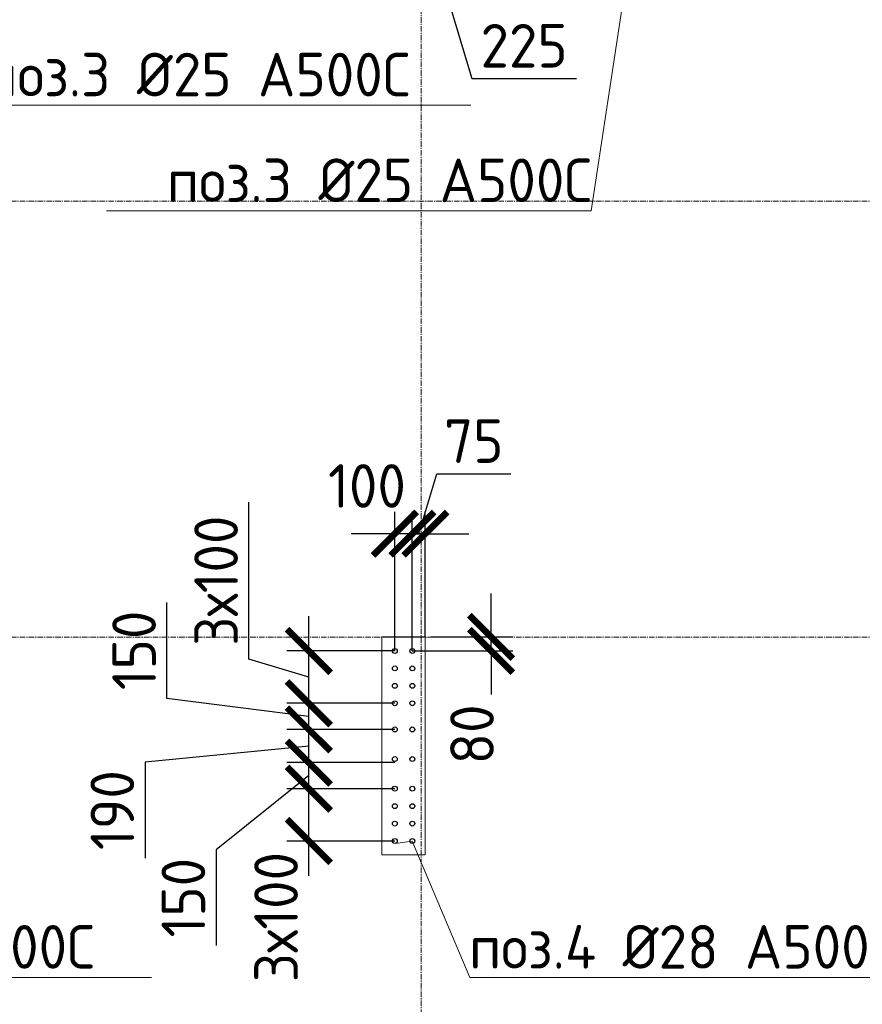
# Model space of a CAD drawing. Header units: millimetres. Extents: x -56135 to 1694203, y -446411 to -23139.
# Tile 229 of 256: x 975258 to 980088, y -123905 to -118259. Entities that reach past the tile are written whole.
import ezdxf
from ezdxf import colors
from ezdxf.entities.mleader import LeaderData, LeaderLine
from ezdxf.math import Vec2, Vec3

# ---------------------------------------------------------------- set-up
doc = ezdxf.new("R2010")
doc.units = ezdxf.units.MM
for name, pattern in [('01 Штриховая _4 мм_', [6, 3.5, -2.5]), ('______5', [1100, 800, -100, 100, -100]), ('HIDDEN2', [4.7625, 3.175, -1.5875]), ('осевая', [50.8, 31.75, -6.35, 6.35, -6.35])]:
    doc.linetypes.add(name, pattern=pattern)
for name, color, linetype, lineweight in [('1 Стены', 3, 'Continuous', 30), ('Оси', 40, '______5', 18), ('подоснова', 151, 'Continuous', 5), ('РАЗМЕРЫ', 1, 'Continuous', 9), ('СТЕНЫ', 3, 'Continuous', 30)]:
    doc.layers.add(name, color=color, linetype=linetype, lineweight=lineweight)
doc.styles.add('GOST-2.304_Type-B', font='GOST_Common.ttf')
doc.dimstyles.new('СПДС', dxfattribs={"dimscale": 100, "dimtxt": 2.5, "dimasz": 2.5, "dimexe": 1.25, "dimexo": 0, "dimtad": 1, "dimdec": 0, "dimtxsty": 'GOST-2.304_Type-B', "dimblk": 'ARCHTICK', "dimcen": 2.5, "dimdle": 2, "dimadec": 0, "dimazin": 2, "dimtfac": 0.75, "dimtdec": 0, "dimtmove": 1, "dimatfit": 3, "dimfxl": 1, "dimtolj": 1, "dimarcsym": 1})

# ---------------------------------------------------------------- blocks, each defined once
blk = doc.blocks.new('оси 2.2-2.3')
at = {"layer": 'Оси', "color": 16, "linetype": 'осевая', "lineweight": 0, "transparency": 33554687}
for p, q in [((491254.9, -104267.9), (491254.9, -134893.5)), ((468076.3, -119495.4), (524372.9, -119495.4)), ((468076.3, -121995.4), (524372.9, -121995.4))]:
    blk.add_line(p, q, dxfattribs=at)
blk = doc.blocks.new('стены тп')
at = {"layer": '1 Стены', "color": 252, "linetype": 'HIDDEN2', "lineweight": 0, "true_color": 0x939598}
for p, q in [((879270.6, -203025.6), (879165.4, -203025.6)), ((879165.4, -203025.6), (879165.4, -204275.6)), ((879390.6, -203025.6), (879270.6, -203025.6)), ((879270.6, -203025.6), (879270.6, -203025.6)), ((879415.4, -203025.6), (879390.6, -203025.6)), ((879415.4, -203145.6), (879415.4, -203025.6)), ((879415.4, -204275.6), (879415.4, -203145.6)), ((879165.4, -204275.6), (879390.6, -204275.6)), ((879390.6, -204275.6), (879415.4, -204275.6))]:
    blk.add_line(p, q, dxfattribs=at)
blk = doc.blocks.new('_None')
blk = doc.blocks.new('_ArchTick')
at = {"color": 0, "linetype": 'ByBlock', "const_width": 0.15}
blk.add_lwpolyline([(-0.5, -0.5), (0.5, 0.5)], dxfattribs=at)
blk = doc.blocks.new('*D477')
at = {"layer": 'DEFPOINTS', "color": 0, "transparency": 16777216}
for p in [(977558.2, -117151.2), (977783.3, -117151.2, -360), (977558.2, -118002.4)]:
    blk.add_point(p, dxfattribs=at)
at = {"layer": 'РАЗМЕРЫ', "color": 0, "lineweight": -2, "transparency": 16777216}
for p, q in [((977558.2, -117151.2), (977558.2, -118127.4)), ((977783.3, -117151.2), (977783.3, -118127.4)), ((977983.3, -118002.4), (977358.2, -118002.4)), ((977670.7, -118002.4), (977848.9, -118596.2)), ((977848.9, -118596.2), (978448.9, -118596.2))]:
    blk.add_line(p, q, dxfattribs=at)
at = {"layer": 'РАЗМЕРЫ', "color": 0, "lineweight": -2, "transparency": 16777216, "xscale": 250, "yscale": 250, "zscale": 250, "rotation": 180}
blk.add_blockref('_ArchTick', (977558.2, -118002.4), dxfattribs=at)
at = {"layer": 'РАЗМЕРЫ', "color": 0, "lineweight": -2, "transparency": 16777216, "xscale": 250, "yscale": 250, "zscale": 250}
blk.add_blockref('_ArchTick', (977783.3, -118002.4), dxfattribs=at)
at = {"layer": 'РАЗМЕРЫ', "color": 0, "transparency": 16777216, "insert": (978148.9, -118408.7), "char_height": 250, "attachment_point": 5, "style": 'GOST-2.304_Type-B'}
blk.add_mtext('\\A1;225', dxfattribs=at)
blk = doc.blocks.new('*D315')
at = {"layer": 'DEFPOINTS', "color": 0, "transparency": 16777216}
for p in [(977508.5, -121206.9), (977583, -121799.2, 360), (977508.5, -121849.2)]:
    blk.add_point(p, dxfattribs=at)
at = {"layer": 'РАЗМЕРЫ', "color": 0, "lineweight": -2, "transparency": 16777216}
for p, q in [((977545.8, -121206.9), (977648.9, -120863.2)), ((977648.9, -120863.2), (978072.7, -120863.2)), ((977508.5, -121849.2), (977508.5, -121081.9)), ((977583, -121799.2), (977583, -121081.9)), ((977508.5, -121206.9), (977258.5, -121206.9)), ((977583, -121206.9), (977508.5, -121206.9)), ((977583, -121206.9), (977508.5, -121206.9)), ((977583, -121206.9), (977833, -121206.9))]:
    blk.add_line(p, q, dxfattribs=at)
at = {"layer": 'РАЗМЕРЫ', "color": 0, "lineweight": -2, "transparency": 16777216, "xscale": 250, "yscale": 250, "zscale": 250}
blk.add_blockref('_ArchTick', (977508.5, -121206.9), dxfattribs=at)
at = {"layer": 'РАЗМЕРЫ', "color": 0, "lineweight": -2, "transparency": 16777216, "xscale": 250, "yscale": 250, "zscale": 250, "rotation": 180}
blk.add_blockref('_ArchTick', (977583, -121206.9), dxfattribs=at)
at = {"layer": 'РАЗМЕРЫ', "color": 0, "transparency": 16777216, "insert": (977860.8, -120675.7), "char_height": 250, "attachment_point": 5, "style": 'GOST-2.304_Type-B'}
blk.add_mtext('\\A1;75', dxfattribs=at)
blk = doc.blocks.new('*D520')
at = {"layer": 'DEFPOINTS', "color": 0, "transparency": 16777216}
for p in [(977616.7, -121799.1), (977959.7, -121799.1), (977508.5, -121879.2)]:
    blk.add_point(p, dxfattribs=at)
at = {"layer": 'РАЗМЕРЫ', "color": 0, "lineweight": -2, "transparency": 16777216}
for p, q in [((977959.7, -121799.1), (977959.7, -121549.1)), ((977616.7, -121799.1), (978084.7, -121799.1)), ((977959.7, -121879.2), (977959.7, -121799.1)), ((977508.5, -121879.2), (978084.7, -121879.2)), ((977959.7, -121879.2), (977959.7, -122129.2))]:
    blk.add_line(p, q, dxfattribs=at)
at = {"layer": 'РАЗМЕРЫ', "color": 0, "lineweight": -2, "transparency": 16777216, "xscale": 250, "yscale": 250, "zscale": 250}
for p, rotation in [((977959.7, -121799.1), 270), ((977959.7, -121879.2), 90)]:
    blk.add_blockref('_ArchTick', p, dxfattribs=dict(at, rotation=rotation))
at = {"layer": 'РАЗМЕРЫ', "color": 0, "transparency": 16777216, "insert": (977850.8, -122357.7), "char_height": 250, "attachment_point": 5, "rotation": 90, "style": 'GOST-2.304_Type-B'}
blk.add_mtext('\\A1;80', dxfattribs=at)
blk = doc.blocks.new('*D316')
at = {"layer": 'DEFPOINTS', "color": 0, "transparency": 16777216}
for p in [(977408.2, -121206.9), (977408.2, -121879.2), (977508.5, -121879.2, -360)]:
    blk.add_point(p, dxfattribs=at)
at = {"layer": 'РАЗМЕРЫ', "color": 0, "lineweight": -2, "transparency": 16777216}
for p, q in [((977408.2, -121879.2), (977408.2, -121081.9)), ((977508.5, -121879.2), (977508.5, -121081.9)), ((977408.2, -121206.9), (977158.2, -121206.9)), ((977508.5, -121206.9), (977408.2, -121206.9)), ((977508.5, -121206.9), (977758.5, -121206.9))]:
    blk.add_line(p, q, dxfattribs=at)
at = {"layer": 'РАЗМЕРЫ', "color": 0, "lineweight": -2, "transparency": 16777216, "xscale": 250, "yscale": 250, "zscale": 250}
blk.add_blockref('_ArchTick', (977408.2, -121206.9), dxfattribs=at)
at = {"layer": 'РАЗМЕРЫ', "color": 0, "lineweight": -2, "transparency": 16777216, "xscale": 250, "yscale": 250, "zscale": 250, "rotation": 180}
blk.add_blockref('_ArchTick', (977508.5, -121206.9), dxfattribs=at)
at = {"layer": 'РАЗМЕРЫ', "color": 0, "transparency": 16777216, "insert": (977248.7, -120932.9), "char_height": 250, "attachment_point": 5, "style": 'GOST-2.304_Type-B'}
blk.add_mtext('\\A1;100', dxfattribs=at)
blk = doc.blocks.new('*D872')
at = {"layer": 'DEFPOINTS', "color": 0, "transparency": 16777216}
for p in [(976915.1, -122669.2), (977408.2, -122669.2, -360), (977408.2, -122969.2, -360)]:
    blk.add_point(p, dxfattribs=at)
at = {"layer": 'РАЗМЕРЫ', "color": 0, "lineweight": -2, "transparency": 16777216}
for p, q in [((976915.1, -123169.2), (976915.1, -122469.2)), ((977408.2, -122669.2), (976790.1, -122669.2)), ((977408.2, -122969.2), (976790.1, -122969.2))]:
    blk.add_line(p, q, dxfattribs=at)
at = {"layer": 'РАЗМЕРЫ', "color": 0, "lineweight": -2, "transparency": 16777216, "xscale": 250, "yscale": 250, "zscale": 250}
for p, rotation in [((976915.1, -122669.2), 90), ((976915.1, -122969.2), 270)]:
    blk.add_blockref('_ArchTick', p, dxfattribs=dict(at, rotation=rotation))
at = {"layer": 'РАЗМЕРЫ', "color": 0, "transparency": 16777216, "insert": (976727.6, -123405.2), "char_height": 250, "attachment_point": 5, "rotation": 90, "style": 'GOST-2.304_Type-B'}
blk.add_mtext('\\A1;3х100', dxfattribs=at)
blk = doc.blocks.new('*D873')
at = {"layer": 'DEFPOINTS', "color": 0, "transparency": 16777216}
for p in [(976915.1, -121879.2), (977408.2, -121879.2, -360), (977408.2, -122179.2, -360)]:
    blk.add_point(p, dxfattribs=at)
at = {"layer": 'РАЗМЕРЫ', "color": 0, "lineweight": -2, "transparency": 16777216}
for p, q in [((976571.4, -121926), (976571.4, -121026)), ((976915.1, -122379.2), (976915.1, -121679.2)), ((977408.2, -121879.2), (976790.1, -121879.2)), ((976915.1, -122029.2), (976571.4, -121926)), ((977408.2, -122179.2), (976790.1, -122179.2))]:
    blk.add_line(p, q, dxfattribs=at)
at = {"layer": 'РАЗМЕРЫ', "color": 0, "lineweight": -2, "transparency": 16777216, "xscale": 250, "yscale": 250, "zscale": 250}
for p, rotation in [((976915.1, -121879.2), 90), ((976915.1, -122179.2), 270)]:
    blk.add_blockref('_ArchTick', p, dxfattribs=dict(at, rotation=rotation))
at = {"layer": 'РАЗМЕРЫ', "color": 0, "transparency": 16777216, "insert": (976383.9, -121476), "char_height": 250, "attachment_point": 5, "rotation": 90, "style": 'GOST-2.304_Type-B'}
blk.add_mtext('\\A1;3х100', dxfattribs=at)
blk = doc.blocks.new('*D874')
at = {"layer": 'DEFPOINTS', "color": 0, "transparency": 16777216}
for p in [(976915.1, -122179.2), (977234.8, -122179.2), (977234.8, -122329.2)]:
    blk.add_point(p, dxfattribs=at)
at = {"layer": 'РАЗМЕРЫ', "color": 0, "lineweight": -2, "transparency": 16777216}
for p, q in [((976101.3, -122151), (976101.3, -121601)), ((976915.1, -122529.2), (976915.1, -121979.2)), ((976915.1, -122254.2), (976101.3, -122151)), ((977234.8, -122179.2), (976790.1, -122179.2)), ((977234.8, -122329.2), (976790.1, -122329.2))]:
    blk.add_line(p, q, dxfattribs=at)
at = {"layer": 'РАЗМЕРЫ', "color": 0, "lineweight": -2, "transparency": 16777216, "xscale": 250, "yscale": 250, "zscale": 250}
for p, rotation in [((976915.1, -122179.2), 90), ((976915.1, -122329.2), 270)]:
    blk.add_blockref('_ArchTick', p, dxfattribs=dict(at, rotation=rotation))
at = {"layer": 'РАЗМЕРЫ', "color": 0, "transparency": 16777216, "insert": (975913.8, -121876), "char_height": 250, "attachment_point": 5, "rotation": 90, "style": 'GOST-2.304_Type-B'}
blk.add_mtext('\\A1;150', dxfattribs=at)
blk = doc.blocks.new('*D875')
at = {"layer": 'DEFPOINTS', "color": 0, "transparency": 16777216}
for p in [(976915.1, -122519.4), (977408.1, -122519.4), (977408.2, -122669.2, -720)]:
    blk.add_point(p, dxfattribs=at)
at = {"layer": 'РАЗМЕРЫ', "color": 0, "lineweight": -2, "transparency": 16777216}
for p, q in [((976915.1, -122869.2), (976915.1, -122319.4)), ((977408.1, -122519.4), (976790.1, -122519.4)), ((976915.1, -122594.3), (976383.9, -123018.9)), ((977408.2, -122669.2), (976790.1, -122669.2)), ((976383.9, -123018.9), (976383.9, -123568.9))]:
    blk.add_line(p, q, dxfattribs=at)
at = {"layer": 'РАЗМЕРЫ', "color": 0, "lineweight": -2, "transparency": 16777216, "xscale": 250, "yscale": 250, "zscale": 250}
for p, rotation in [((976915.1, -122519.4), 90), ((976915.1, -122669.2), 270)]:
    blk.add_blockref('_ArchTick', p, dxfattribs=dict(at, rotation=rotation))
at = {"layer": 'РАЗМЕРЫ', "color": 0, "transparency": 16777216, "insert": (976196.4, -123293.9), "char_height": 250, "attachment_point": 5, "rotation": 90, "style": 'GOST-2.304_Type-B'}
blk.add_mtext('\\A1;150', dxfattribs=at)
blk = doc.blocks.new('*D876')
at = {"layer": 'DEFPOINTS', "color": 0, "transparency": 16777216}
for p in [(976915.1, -122329.2), (977408.2, -122329.2, -720), (977408.1, -122519.4)]:
    blk.add_point(p, dxfattribs=at)
at = {"layer": 'РАЗМЕРЫ', "color": 0, "lineweight": -2, "transparency": 16777216}
for p, q in [((976915.1, -122719.4), (976915.1, -122129.2)), ((977408.2, -122329.2), (976790.1, -122329.2)), ((976915.1, -122424.3), (975976.6, -122516.9)), ((975976.6, -122516.9), (975976.6, -123066.9)), ((977408.1, -122519.4), (976790.1, -122519.4))]:
    blk.add_line(p, q, dxfattribs=at)
at = {"layer": 'РАЗМЕРЫ', "color": 0, "lineweight": -2, "transparency": 16777216, "xscale": 250, "yscale": 250, "zscale": 250}
for p, rotation in [((976915.1, -122329.2), 90), ((976915.1, -122519.4), 270)]:
    blk.add_blockref('_ArchTick', p, dxfattribs=dict(at, rotation=rotation))
at = {"layer": 'РАЗМЕРЫ', "color": 0, "transparency": 16777216, "insert": (975789.1, -122791.9), "char_height": 250, "attachment_point": 5, "rotation": 90, "style": 'GOST-2.304_Type-B'}
blk.add_mtext('\\A1;190', dxfattribs=at)
blk = doc.blocks.new('стены  тп')
at = {"layer": 'СТЕНЫ', "color": 251, "linetype": '01 Штриховая _4 мм_', "lineweight": 0, "true_color": 0x636466}
for p, q in [((559392.3, -332125.7, 3100), (559287.1, -332125.7, 3100)), ((559287.1, -332125.7, 3100), (559287.1, -333375.7, 3100)), ((559512.3, -332125.7, 3100), (559392.3, -332125.7, 3100)), ((559392.3, -332125.7, 3100), (559392.3, -332125.7, 3100)), ((559537.1, -332125.7, 3100), (559512.3, -332125.7, 3100)), ((559537.1, -332245.7, 3100), (559537.1, -332125.7, 3100)), ((559537.1, -333375.7, 3100), (559537.1, -332245.7, 3100)), ((559287.1, -333375.7, 3100), (559512.3, -333375.7, 3100)), ((559512.3, -333375.7, 3100), (559537.1, -333375.7, 3100))]:
    blk.add_line(p, q, dxfattribs=at)

msp = doc.modelspace()

# ---------------------------------------------------------------- linework, layer by layer
at = {"layer": '1 Стены', "color": 252, "lineweight": 0, "true_color": 0x939598}
for p, q in [((977558.2, -121799.2, -720), (977358.2, -121799.2, -720)), ((977358.2, -121799.2, -360), (977558.2, -121799.2, -360)), ((977358.2, -121799.2, -360), (977558.2, -121799.2, -360)), ((977358.2, -121799.2, -360), (977558.2, -121799.2, -360)), ((977358.2, -123049.2, -720), (977558.2, -123049.2, -720)), ((977558.2, -123049.2, -360), (977358.2, -123049.2, -360)), ((977558.2, -123049.2, -360), (977358.2, -123049.2, -360)), ((977558.2, -123049.2, -360), (977358.2, -123049.2, -360)), ((977558.2, -123049.2, -360), (977358.2, -123049.2, -360))]:
    msp.add_line(p, q, dxfattribs=at)
at = {"layer": 'РАЗМЕРЫ', "color": 5, "linetype": 'Continuous', "lineweight": 30}
for centre in [(977408.2, -121879.2, -720), (977508.5, -121879.2, -720), (977408.2, -121979.2, -720), (977508.5, -121979.2, -720), (977408.2, -122079.2, -720), (977508.5, -122079.2, -720), (977408.2, -122179.2, -720), (977508.5, -122179.2, -720), (977408.2, -122329.2, -720), (977508.5, -122329.2, -720), (977408.2, -122499.2, -720), (977508.5, -122499.2, -720), (977408.2, -122669.2, -720), (977508.5, -122669.2, -720), (977408.2, -122769.2, -720), (977508.5, -122769.2, -720), (977408.2, -122869.2, -720), (977508.5, -122869.2, -720), (977408.2, -122969.2, -720), (977508.5, -122969.2, -720)]:
    msp.add_circle(centre, 14, dxfattribs=at)

# ---------------------------------------------------------------- block references
at = {"layer": 'РАЗМЕРЫ', "color": 1}
for name, p in [('оси 2.2-2.3', (486303.3, 196.2)), ('стены тп', (98167.6, 81226.5))]:
    msp.add_blockref(name, p, dxfattribs=at)
at = {"layer": 'РАЗМЕРЫ'}
msp.add_blockref('стены  тп', (418045.9, 210326.6, -3100), dxfattribs=at)

# ---------------------------------------------------------------- dimensions: what is measured, and where the dimension line sits
for base, p1, p2, picture, middle in [((977558.2, -118002.4), (977783.3, -117151.2, -360), (977558.2, -117151.2), '*D477', (977911.4, -118408.7)), ((977508.4969, -121206.9484, -360), (977583.0044, -121799.1555), (977508.4969, -121849.1558, -360), '*D315', (977711.3756, -120675.6984, -360))]:
    dim = msp.add_linear_dim(base=base, p1=p1, p2=p2, dimstyle='СПДС', dxfattribs=at)
    dim.commit()
    dim.dimension.update_dxf_attribs({"geometry": picture, "text_midpoint": middle})
dim = msp.add_linear_dim(base=(977408.2, -121206.9, -360), p1=(977508.5, -121879.2, -720), p2=(977408.2, -121879.2, -360), dimstyle='СПДС', dxfattribs=at)
dim.commit()
dim.dimension.update_dxf_attribs({"geometry": '*D316', "text_midpoint": (977248.7, -121120.4, -360), "dimtype": 160})
dim = msp.add_linear_dim(base=(976915.1, -121879.2, -360), p1=(977408.2, -122179.2, -720), p2=(977408.2, -121879.2, -720), angle=90, text='3х100', dimstyle='СПДС', dxfattribs=at)
dim.commit()
dim.dimension.update_dxf_attribs({"geometry": '*D873', "text_midpoint": (976383.9, -121863.5, -360)})
for base, p1, p2, picture, middle in [((977959.7, -121799.1, -720), (977508.5, -121879.2, -720), (977616.7, -121799.1, -720), '*D520', (978038.3, -122357.7, -720)), ((976915.1, -122179.2, -360), (977234.8, -122329.2, -360), (977234.8, -122179.2, -360), '*D874', (976101.3, -122088.5, -360))]:
    dim = msp.add_linear_dim(base=base, p1=p1, p2=p2, angle=90, dimstyle='СПДС', dxfattribs=at)
    dim.commit()
    dim.dimension.update_dxf_attribs({"geometry": picture, "text_midpoint": middle, "dimtype": 160})
at = {"layer": 'РАЗМЕРЫ', "color": 1}
for base, p1, p2, picture, middle in [((976915.1, -122329.2), (977408.1, -122519.4), (977408.2, -122329.2, -720), '*D876', (975976.6, -122579.4)), ((976915.1, -122519.4), (977408.2, -122669.2, -720), (977408.1, -122519.4), '*D875', (976383.9, -123081.4))]:
    dim = msp.add_linear_dim(base=base, p1=p1, p2=p2, angle=90, dimstyle='СПДС', dxfattribs=at)
    dim.commit()
    dim.dimension.update_dxf_attribs({"geometry": picture, "text_midpoint": middle, "dimtype": 160})
at = {"layer": 'РАЗМЕРЫ'}
dim = msp.add_linear_dim(base=(976915.1, -122669.2, -360), p1=(977408.2, -122969.2, -720), p2=(977408.2, -122669.2, -720), angle=90, text='3х100', dimstyle='СПДС', dxfattribs=at)
dim.commit()
dim.dimension.update_dxf_attribs({"geometry": '*D872', "text_midpoint": (976915.1, -123405.2, -360), "dimtype": 160})

# ---------------------------------------------------------------- leaders
at = {"layer": 'подоснова', "color": 4, "ltscale": 0.3}
ml = msp.add_multileader_mtext('Standard', dxfattribs=at)
ml.set_content('{\\C2;поз.3 %%C25 А500С }', color=4, style='GOST-2.304_Type-B')
ml.set_leader_properties(color=256, linetype='ByLayer', lineweight=15)
ml.set_arrow_properties(name='NONE')
ml.build(insert=Vec2(0, 0))
ml.multileader.update_dxf_attribs({"text_left_attachment_type": 6, "text_right_attachment_type": 6, "dogleg_length": 0.1, "arrow_head_size": 18})
ctx = ml.context
ctx.base_point, ctx.char_height, ctx.arrow_head_size, ctx.landing_gap_size, ctx.plane_origin = Vec3(976109, -119355.4), 250, 18, 20, Vec3(984094.5, -117815.6)
ctx.left_attachment, ctx.right_attachment, ctx.text_align_type = 6, 6, 1
notes = []
notes.append((ctx, [(0, (1, 1, 0), (978532.9, -119355.4), (-1, 0), 0.1, [(1, [(978883.3, -117151.2), (978883.3, -117050.8)], 0, [])])]))
ctx.mtext.insert, ctx.mtext.width, ctx.mtext.alignment, ctx.mtext.flow_direction = Vec3(977320.9, -119055.4), 4075.871, 2, 5
ml = msp.add_multileader_mtext('Standard', dxfattribs=at)
ml.set_content('{\\C2;поз.3 %%C25 А500С }', color=4, style='GOST-2.304_Type-B')
ml.set_leader_properties(color=256, linetype='ByLayer', lineweight=15)
ml.set_arrow_properties(name='NONE')
ml.build(insert=Vec2(0, 0))
ml.multileader.update_dxf_attribs({"text_left_attachment_type": 6, "text_right_attachment_type": 6, "dogleg_length": 0.1, "arrow_head_size": 18})
ctx = ml.context
ctx.base_point, ctx.char_height, ctx.arrow_head_size, ctx.landing_gap_size, ctx.plane_origin = Vec3(975068, -118749, 360), 250, 18, 20, Vec3(979244.4, -118313.9, 360)
ctx.left_attachment, ctx.right_attachment, ctx.text_align_type = 6, 6, 1
notes.append((ctx, [(1, (1, 1, 0), (975067.9, -118749, 360), (1, 0), 0.1, [(1, [(974058.2, -117649.5, 360), (974058.2, -117536.6, 360)], 0, [])])]))
ctx.mtext.insert, ctx.mtext.width, ctx.mtext.alignment, ctx.mtext.flow_direction = Vec3(976279.9, -118449, 360), 4075.871, 2, 5
ml = msp.add_multileader_mtext('Standard', dxfattribs=at)
ml.set_content('{\\C2;поз.4 %%C28 А500С }', color=4, style='GOST-2.304_Type-B')
ml.set_leader_properties(color=256, linetype='ByLayer', lineweight=15)
ml.set_arrow_properties(name='NONE')
ml.build(insert=Vec2(0, 0))
ml.multileader.update_dxf_attribs({"text_left_attachment_type": 6, "text_right_attachment_type": 6, "dogleg_length": 0.1, "arrow_head_size": 18})
ctx = ml.context
ctx.base_point, ctx.char_height, ctx.arrow_head_size, ctx.landing_gap_size, ctx.plane_origin = Vec3(973237.5, -123750.8, -360), 250, 18, 20, Vec3(978062.2, -123756.4, -360)
ctx.left_attachment, ctx.right_attachment, ctx.text_align_type = 6, 6, 1
notes.append((ctx, [(1, (1, 1, 0), (973237.4, -123750.8, -360), (1, 0), 0.1, [(1, [(972810.6, -122982.9, -360), (972908.5, -122969.2, -360)], 0, [])])]))
ctx.mtext.insert, ctx.mtext.width, ctx.mtext.alignment, ctx.mtext.flow_direction = Vec3(974461.8, -123450.8, -360), 4075.871, 2, 5
ml = msp.add_multileader_mtext('Standard', dxfattribs=at)
ml.set_content('{\\C2;поз.4 %%C28 А500С }', color=4, style='GOST-2.304_Type-B')
ml.set_leader_properties(color=256, linetype='ByLayer', lineweight=15)
ml.set_arrow_properties(name='NONE')
ml.build(insert=Vec2(0, 0))
ml.multileader.update_dxf_attribs({"text_left_attachment_type": 6, "text_right_attachment_type": 6, "dogleg_length": 0.1, "arrow_head_size": 18})
ctx = ml.context
ctx.base_point, ctx.char_height, ctx.arrow_head_size, ctx.landing_gap_size, ctx.plane_origin = Vec3(977837.5, -123750.8, -360), 250, 18, 20, Vec3(982662.2, -123756.4, -360)
ctx.left_attachment, ctx.right_attachment, ctx.text_align_type = 6, 6, 1
notes.append((ctx, [(1, (1, 1, 0), (977837.4, -123750.8, -360), (1, 0), 0.1, [(1, [(977410.6, -122982.9, -360), (977508.5, -122969.2, -360)], 0, [])])]))
ctx.mtext.insert, ctx.mtext.width, ctx.mtext.alignment, ctx.mtext.flow_direction = Vec3(979061.8, -123450.8, -360), 4075.871, 2, 5
for ctx, leaders in notes:
    for number, flags, end, landing, length, lines in leaders:
        leader = LeaderData()
        leader.index, (leader.has_last_leader_line, leader.has_dogleg_vector, leader.attachment_direction) = number, flags
        leader.last_leader_point, leader.dogleg_vector, leader.dogleg_length = Vec3(end), Vec3(landing), length
        for number, points, colour, breaks in lines:
            line = LeaderLine()
            line.index, line.vertices, line.color, line.breaks = number, Vec3.list(points), colors.encode_raw_color(colour), breaks
            leader.lines.append(line)
        ctx.leaders.append(leader)

doc.saveas('drawing.dxf')
